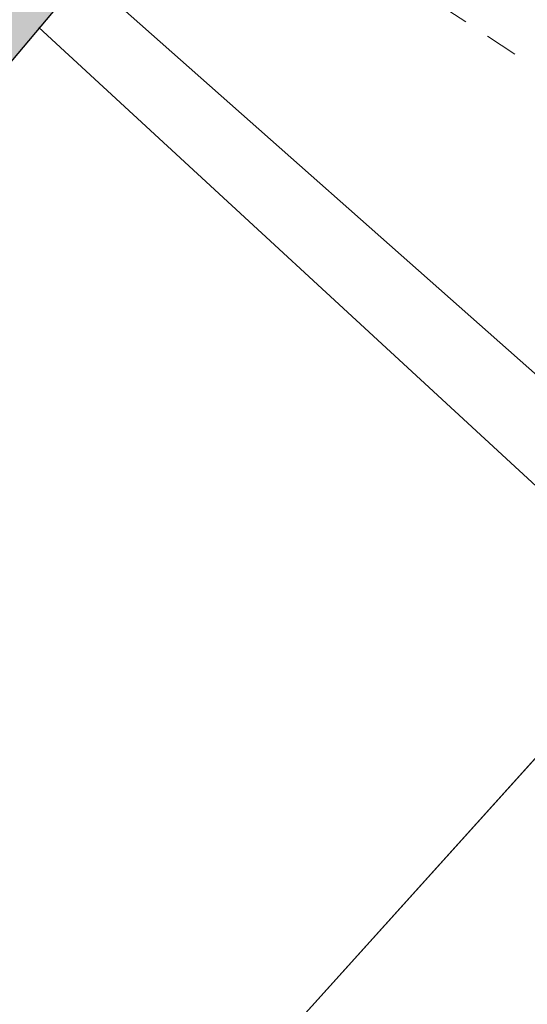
# Model space of a CAD drawing. Header units: metres. Extents: x 2695560 to 2696939, y 1260491 to 1262050.
# Tile 41 of 256: x 2695853.18 to 2695856.29, y 1260848.07 to 1260854.12. Entities that reach past the tile are written whole.
import ezdxf

# ---------------------------------------------------------------- set-up
doc = ezdxf.new("R2010")
doc.units = ezdxf.units.M
doc.linetypes.add('AUSGEZOGEN', pattern=[0])
doc.linetypes.add('VERDECKT2_S2', pattern=[0.36, 0.2, -0.16])
for name, color, linetype in [('XR$1$AV_Gebäudeflächen (BB)', 7, 'AUSGEZOGEN'), ('XR$1$AV_Linien (BB)', 7, 'AUSGEZOGEN'), ('XR$1$Liegenschaftsgrenzen', 7, 'AUSGEZOGEN')]:
    doc.layers.add(name, color=color, linetype=linetype)
for name, color, linetype, lineweight in [('XR$2$ABW-Linie-R-ungenau', 4, 'VERDECKT2_S2', 18), ('XR$2$GAS-Linie-genau', 12, 'AUSGEZOGEN', 18), ('XR$2$WAS-Linie-genau', 5, 'AUSGEZOGEN', 18)]:
    doc.layers.add(name, color=color, linetype=linetype, lineweight=lineweight)

msp = doc.modelspace()

# ---------------------------------------------------------------- hatches: boundary and pattern name
at = {"layer": 'XR$1$AV_Gebäudeflächen (BB)', "true_color": 0xd2d2d2, "transparency": 33554687}
msp.add_hatch(color=254, dxfattribs=at).paths.add_polyline_path([(2695849.812, 1260849.932), (2695855.665, 1260856.893), (2695847.925, 1260863.459), (2695842.025, 1260856.539)])

# ---------------------------------------------------------------- linework, layer by layer
at = {"layer": 'XR$1$AV_Linien (BB)', "color": 7, "linetype": 'AUSGEZOGEN', "transparency": 33554687}
for points in [[(2695842.025, 1260856.539), (2695847.925, 1260863.459), (2695855.665, 1260856.893), (2695849.812, 1260849.932)], [(2695861.55, 1260855.36), (2695853.669, 1260846.612), (2695849.809, 1260842.325)]]:
    msp.add_lwpolyline(points, dxfattribs=at)
at = {"layer": 'XR$1$Liegenschaftsgrenzen', "color": 7, "linetype": 'AUSGEZOGEN', "transparency": 33554687}
msp.add_line((2695861.55, 1260855.36), (2695853.669, 1260846.612), dxfattribs=at)
at = {"layer": 'XR$2$ABW-Linie-R-ungenau', "linetype": 'VERDECKT2_S2', "transparency": 33554687}
msp.add_line((2695854.245, 1260855.209), (2695858.116, 1260852.665), dxfattribs=at)
at = {"layer": 'XR$2$GAS-Linie-genau', "linetype": 'AUSGEZOGEN', "transparency": 33554687}
msp.add_line((2695853.293, 1260854.076), (2695857.315, 1260850.36), dxfattribs=at)
at = {"layer": 'XR$2$WAS-Linie-genau', "linetype": 'AUSGEZOGEN', "transparency": 33554687}
msp.add_line((2695853.569, 1260854.405), (2695857.713, 1260850.73), dxfattribs=at)

doc.saveas('drawing.dxf')
